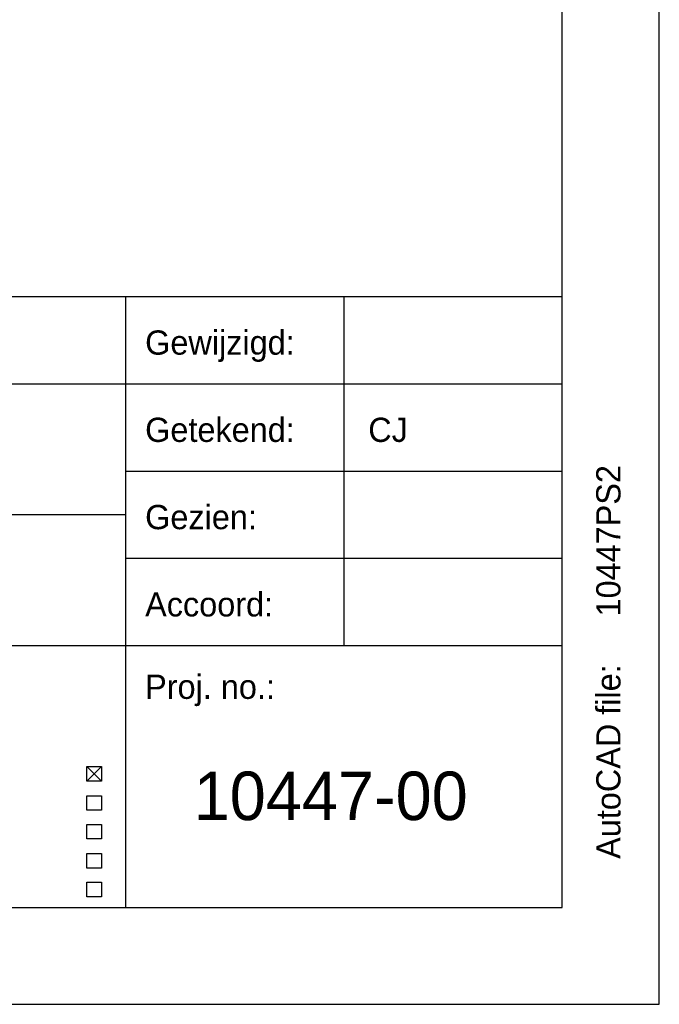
# Model space of a CAD drawing. Extents: x 0 to 1189, y 0 to 841.
# Tile 23 of 27: x 1123 to 1189, y 0 to 102. Entities that reach past the tile are written whole.
import ezdxf

# ---------------------------------------------------------------- set-up
doc = ezdxf.new("R2010")
doc.units = 0
doc.layers.get('0').update_dxf_attribs({"linetype": 'CONTINUOUS'})
for name, color, linetype in [('00KAD070', 5, 'CONTINUOUS'), ('BL$4----', 7, 'CONTINUOUS'), ('WL570---_TOEVOER', 3, 'CONTINUOUS')]:
    doc.layers.add(name, color=color, linetype=linetype)
doc.styles.add('BURO-025', font='BUROFONT.shx', dxfattribs={"height": 2.5})
doc.styles.add('BURO-035', font='BUROFONT.shx', dxfattribs={"height": 3.5})
doc.styles.add('BURO-050', font='BUROFONT.shx', dxfattribs={"height": 5})

# ---------------------------------------------------------------- blocks, each defined once
blk = doc.blocks.new('KUIJPERSKLEUR')
at = {"color": 1}
for p, q in [((-185, 73), (-10, 73)), ((-55, 10), (-55, 73)), ((-32.5, 37), (-32.5, 73)), ((-185, 64), (-10, 64)), ((-55, 55), (-10, 55)), ((-185, 50.5), (-55, 50.5)), ((-55, 46), (-10, 46)), ((-185, 37), (-10, 37)), ((-59, 24.51), (-57.5, 23.01)), ((-59, 23.01), (-57.5, 24.51)), ((-59, 24.51), (-57.5, 24.51)), ((-59, 23.01), (-59, 24.51)), ((-57.5, 24.51), (-57.5, 23.01)), ((-57.5, 23.01), (-59, 23.01)), ((-59, 20.01), (-59, 21.51)), ((-59, 21.51), (-57.5, 21.51)), ((-57.5, 21.51), (-57.5, 20.01)), ((-57.5, 20.01), (-59, 20.01)), ((-59, 17.05), (-59, 18.55)), ((-59, 18.55), (-57.5, 18.55)), ((-57.5, 18.55), (-57.5, 17.05)), ((-57.5, 17.05), (-59, 17.05)), ((-59, 14.05), (-59, 15.55)), ((-59, 15.55), (-57.5, 15.55)), ((-57.5, 15.55), (-57.5, 14.05)), ((-57.5, 14.05), (-59, 14.05)), ((-59, 12.58), (-57.5, 12.58)), ((-59, 11.08), (-59, 12.58)), ((-57.5, 12.58), (-57.5, 11.08)), ((-57.5, 11.08), (-59, 11.08))]:
    blk.add_line(p, q, dxfattribs=at)
at = {"color": 1, "style": 'BURO-025'}
for s, p in [('Gewijzigd:', (-53, 67)), ('Getekend:', (-53, 58)), ('Gezien:', (-53, 49)), ('Accoord:', (-53, 40)), ('Proj. no.:', (-53, 31.5))]:
    blk.add_text(s, height=2.5, dxfattribs=at).set_placement(p)
blk.add_text('AutoCAD file:', height=2.5, rotation=90, dxfattribs=at).set_placement((-4, 15))
at = {"color": 150, "style": 'BURO-025'}
for tag, p in [('TKSCHAAL', (-167, 67)), ('TKBLADNR', (-124, 67)), ('TKDATCREAT', (-81, 67)), ('TKDATA', (-30, 67)), ('TKINIT', (-30, 58)), ('PRPRLEID', (-30, 49)), ('PRGRLEID', (-30, 40))]:
    blk.add_attdef(tag, p, '', height=2.5, dxfattribs=at)
at = {"color": 3, "style": 'BURO-035'}
for tag, p in [('PROMSCHR', (-177, 55)), ('TK1OMSCHR', (-177, 42))]:
    blk.add_attdef(tag, p, '', height=3.5, dxfattribs=at)
at = {"color": 1, "style": 'BURO-025'}
blk.add_attdef('TKFILE', (-4, 40), '', height=2.5, rotation=90, dxfattribs=at)
blk.add_attdef('PRNAAM', (-30, 31.5), '', height=2.5, dxfattribs=at)
at = {"color": 4, "style": 'BURO-050'}
blk.add_attdef('TKTEKNR', (-48, 19), '', height=5, dxfattribs=at)

msp = doc.modelspace()

# ---------------------------------------------------------------- linework, layer by layer
at = {"layer": '00KAD070', "linetype": 'CONTINUOUS'}
for p, q in [((1179, 10), (1179, 831)), ((10, 10), (1179, 10))]:
    msp.add_line(p, q, dxfattribs=at)
at = {"layer": 'WL570---_TOEVOER'}
for p, q in [((1189, 0), (1189, 841)), ((0, 0), (1189, 0))]:
    msp.add_line(p, q, dxfattribs=at)

# ---------------------------------------------------------------- block references
at = {"layer": 'BL$4----'}
ref = msp.add_blockref('KUIJPERSKLEUR', (1189, 0), dxfattribs=at)
ref.add_attrib('TKINIT', 'CJ', (1159, 58), dxfattribs={"layer": '0', "color": 150, "height": 2.5, "style": 'BURO-025'})
ref.add_attrib('TKFILE', '10447PS2', (1185, 40), dxfattribs={"layer": '0', "color": 1, "height": 2.5, "rotation": 90, "style": 'BURO-025'})
ref.add_attrib('TKTEKNR', '10447-00', (1141, 19), dxfattribs={"layer": '0', "color": 4, "height": 5, "style": 'BURO-050'})

doc.saveas('drawing.dxf')
